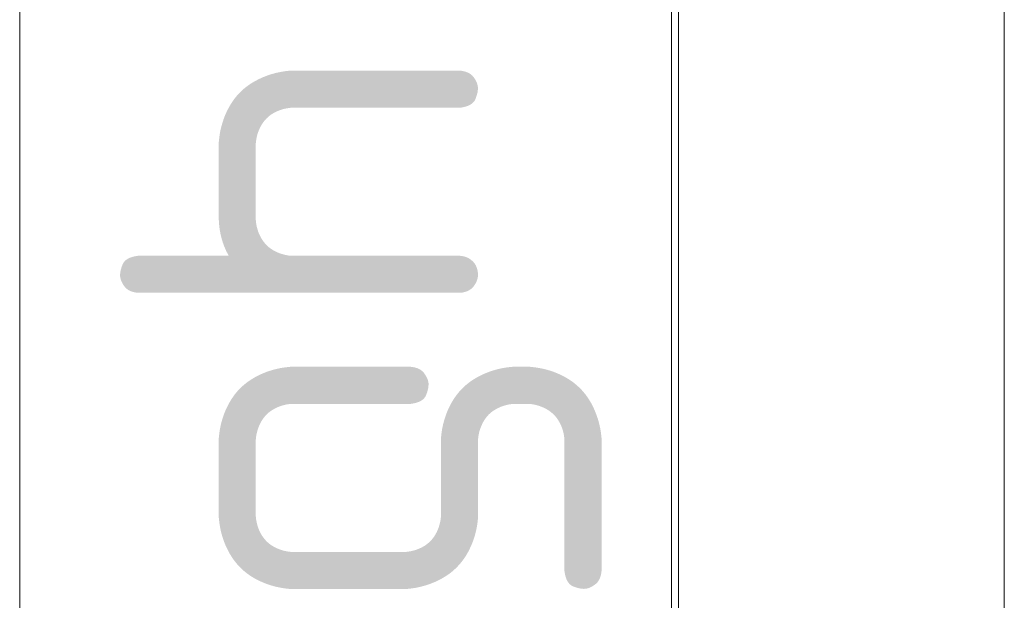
# Model space of a CAD drawing. Header units: millimetres. Extents: x 70 to 998, y -477 to 499.
# Tile 11 of 15: x 584 to 601, y -7 to 3. Entities that reach past the tile are written whole.
import ezdxf

# ---------------------------------------------------------------- set-up
doc = ezdxf.new("R2010")
doc.units = ezdxf.units.MM
doc.header["$LTSCALE"] = 20.32
doc.layers.get('0').update_dxf_attribs({"lineweight": 15})
doc.layers.add('Dimension', color=7, linetype='Continuous', lineweight=5)
doc.layers.add('EBENE_2', color=1, linetype='Continuous', lineweight=15, true_color=0xff0000)

msp = doc.modelspace()

# ---------------------------------------------------------------- hatches: boundary and pattern name
at = {"layer": 'EBENE_2', "linetype": 'Continuous', "lineweight": 0, "transparency": 33554687}
for points in [[(587.317, 0.557), (587.317, 0.538), (587.317, 0.514), (587.317, 0.487), (587.317, 0.455), (587.317, 0.419), (587.317, 0.379), (587.317, 0.335), (587.317, 0.287), (587.317, 0.237), (587.317, 0.187), (587.317, 0.138), (587.317, 0.09), (587.317, 0.043), (587.317, -0.005), (587.317, -0.051), (587.317, -0.097), (587.317, -0.142), (587.317, -0.186), (587.317, -0.23), (587.317, -0.273), (587.317, -0.315), (587.317, -0.357), (587.317, -0.398), (587.317, -0.438), (587.317, -0.476), (587.317, -0.511), (587.317, -0.544), (587.317, -0.573), (587.317, -0.599), (587.317, -0.623), (587.317, -0.644), (587.317, -0.661), (587.317, -0.677), (587.317, -0.691), (587.317, -0.704), (587.317, -0.716), (587.317, -0.726), (587.317, -0.735), (587.317, -0.743), (587.317, -0.75), (587.317, -0.766), (587.322, -0.851), (587.332, -0.933), (587.346, -1.014), (587.365, -1.093), (587.388, -1.17), (587.416, -1.246), (587.448, -1.319), (587.485, -1.391), (587.493, -1.404), (587.469, -1.404), (587.44, -1.404), (587.407, -1.404), (587.368, -1.404), (587.324, -1.404), (587.276, -1.404), (587.222, -1.404), (587.163, -1.404), (587.102, -1.404), (587.042, -1.404), (586.982, -1.404), (586.924, -1.404), (586.866, -1.404), (586.808, -1.404), (586.752, -1.404), (586.696, -1.404), (586.641, -1.404), (586.587, -1.404), (586.534, -1.404), (586.481, -1.404), (586.43, -1.404), (586.379, -1.404), (586.329, -1.404), (586.281, -1.404), (586.234, -1.404), (586.191, -1.404), (586.152, -1.404), (586.116, -1.404), (586.084, -1.404), (586.055, -1.404), (586.03, -1.404), (586.008, -1.404), (585.989, -1.404), (585.972, -1.404), (585.956, -1.404), (585.942, -1.404), (585.929, -1.404), (585.918, -1.404), (585.909, -1.404), (585.901, -1.404), (585.888, -1.404), (585.836, -1.412), (585.79, -1.424), (585.748, -1.438), (585.712, -1.456), (585.681, -1.476), (585.655, -1.5), (585.635, -1.526), (585.619, -1.556), (585.608, -1.586), (585.598, -1.616), (585.59, -1.644), (585.583, -1.671), (585.579, -1.697), (585.576, -1.721), (585.575, -1.745), (585.576, -1.767), (585.579, -1.788), (585.584, -1.81), (585.59, -1.833), (585.599, -1.855), (585.61, -1.878), (585.623, -1.901), (585.638, -1.924), (585.655, -1.948), (585.675, -1.97), (585.697, -1.99), (585.722, -2.008), (585.75, -2.023), (585.78, -2.035), (585.814, -2.045), (585.849, -2.052), (585.888, -2.057), (585.901, -2.057), (585.914, -2.057), (585.931, -2.057), (585.95, -2.057), (585.972, -2.057), (585.996, -2.057), (586.024, -2.057), (586.054, -2.057), (586.086, -2.057), (586.124, -2.057), (586.167, -2.057), (586.216, -2.057), (586.271, -2.057), (586.333, -2.057), (586.4, -2.057), (586.474, -2.057), (586.553, -2.057), (586.637, -2.057), (586.722, -2.057), (586.808, -2.057), (586.896, -2.057), (586.985, -2.057), (587.076, -2.057), (587.169, -2.057), (587.263, -2.057), (587.357, -2.057), (587.45, -2.057), (587.541, -2.057), (587.63, -2.057), (587.718, -2.057), (587.805, -2.057), (587.89, -2.057), (587.973, -2.057), (588.053, -2.057), (588.127, -2.057), (588.194, -2.057), (588.255, -2.057), (588.311, -2.057), (588.36, -2.057), (588.402, -2.057), (588.439, -2.057), (588.472, -2.057), (588.501, -2.057), (588.528, -2.057), (588.553, -2.057), (588.574, -2.057), (588.594, -2.057), (588.61, -2.057), (588.624, -2.057), (588.63, -2.057), (588.637, -2.057), (588.645, -2.057), (588.653, -2.057), (588.661, -2.057), (588.67, -2.057), (588.679, -2.057), (588.688, -2.057), (588.698, -2.057), (588.706, -2.057), (588.713, -2.057), (588.719, -2.057), (588.724, -2.057), (588.728, -2.057), (588.731, -2.057), (588.732, -2.057), (588.747, -2.057), (588.764, -2.057), (588.784, -2.057), (588.807, -2.057), (588.832, -2.057), (588.861, -2.057), (588.892, -2.057), (588.926, -2.057), (588.964, -2.057), (589.005, -2.057), (589.049, -2.057), (589.097, -2.057), (589.148, -2.057), (589.203, -2.057), (589.262, -2.057), (589.324, -2.057), (589.387, -2.057), (589.447, -2.057), (589.506, -2.057), (589.562, -2.057), (589.616, -2.057), (589.669, -2.057), (589.719, -2.057), (589.767, -2.057), (589.815, -2.057), (589.867, -2.057), (589.923, -2.057), (589.981, -2.057), (590.043, -2.057), (590.109, -2.057), (590.177, -2.057), (590.25, -2.057), (590.324, -2.057), (590.4, -2.057), (590.478, -2.057), (590.557, -2.057), (590.637, -2.057), (590.72, -2.057), (590.803, -2.057), (590.889, -2.057), (590.972, -2.057), (591.048, -2.057), (591.118, -2.057), (591.182, -2.057), (591.239, -2.057), (591.29, -2.057), (591.335, -2.057), (591.373, -2.057), (591.407, -2.057), (591.438, -2.057), (591.466, -2.057), (591.491, -2.057), (591.514, -2.057), (591.534, -2.057), (591.551, -2.057), (591.565, -2.057), (591.577, -2.057), (591.616, -2.052), (591.653, -2.044), (591.686, -2.034), (591.717, -2.021), (591.744, -2.006), (591.769, -1.989), (591.792, -1.969), (591.811, -1.947), (591.828, -1.923), (591.843, -1.9), (591.856, -1.877), (591.867, -1.855), (591.875, -1.832), (591.882, -1.81), (591.887, -1.788), (591.889, -1.766), (591.89, -1.745), (591.89, -1.723), (591.889, -1.702), (591.886, -1.682), (591.883, -1.662), (591.878, -1.642), (591.872, -1.622), (591.865, -1.602), (591.857, -1.583), (591.848, -1.565), (591.837, -1.548), (591.824, -1.531), (591.811, -1.514), (591.795, -1.499), (591.779, -1.484), (591.761, -1.469), (591.742, -1.456), (591.722, -1.444), (591.7, -1.434), (591.678, -1.425), (591.655, -1.417), (591.63, -1.412), (591.604, -1.407), (591.577, -1.404), (591.565, -1.404), (591.551, -1.404), (591.534, -1.404), (591.514, -1.404), (591.491, -1.404), (591.465, -1.404), (591.437, -1.404), (591.406, -1.404), (591.372, -1.404), (591.333, -1.404), (591.288, -1.404), (591.237, -1.404), (591.179, -1.404), (591.116, -1.404), (591.045, -1.404), (590.969, -1.404), (590.886, -1.404), (590.799, -1.404), (590.711, -1.404), (590.621, -1.404), (590.53, -1.404), (590.437, -1.404), (590.342, -1.404), (590.246, -1.404), (590.148, -1.404), (590.05, -1.404), (589.954, -1.404), (589.859, -1.404), (589.766, -1.404), (589.674, -1.404), (589.584, -1.404), (589.496, -1.404), (589.409, -1.404), (589.326, -1.404), (589.249, -1.404), (589.179, -1.404), (589.116, -1.404), (589.058, -1.404), (589.007, -1.404), (588.963, -1.404), (588.924, -1.404), (588.891, -1.404), (588.86, -1.404), (588.832, -1.404), (588.806, -1.404), (588.784, -1.404), (588.764, -1.404), (588.747, -1.404), (588.732, -1.404), (588.726, -1.404), (588.719, -1.404), (588.711, -1.404), (588.703, -1.404), (588.695, -1.404), (588.686, -1.404), (588.677, -1.404), (588.668, -1.404), (588.659, -1.404), (588.65, -1.404), (588.643, -1.404), (588.637, -1.404), (588.632, -1.404), (588.628, -1.404), (588.625, -1.404), (588.624, -1.404), (588.624, -1.404), (588.623, -1.404), (588.623, -1.404), (588.623, -1.404), (588.623, -1.404), (588.623, -1.404), (588.623, -1.404), (588.623, -1.404), (588.598, -1.404), (588.556, -1.4), (588.515, -1.393), (588.475, -1.384), (588.435, -1.373), (588.396, -1.361), (588.359, -1.346), (588.322, -1.329), (588.285, -1.31), (588.251, -1.289), (588.218, -1.266), (588.187, -1.241), (588.158, -1.214), (588.132, -1.185), (588.107, -1.154), (588.084, -1.121), (588.063, -1.087), (588.044, -1.051), (588.027, -1.014), (588.012, -0.976), (588, -0.937), (587.989, -0.898), (587.981, -0.858), (587.974, -0.816), (587.97, -0.774), (587.97, -0.75), (587.97, -0.73), (587.97, -0.707), (587.97, -0.679), (587.97, -0.648), (587.97, -0.612), (587.97, -0.572), (587.97, -0.528), (587.97, -0.479), (587.97, -0.429), (587.97, -0.38), (587.97, -0.331), (587.97, -0.283), (587.97, -0.235), (587.97, -0.188), (587.97, -0.142), (587.97, -0.096), (587.97, -0.051), (587.97, -0.006), (587.97, 0.037), (587.97, 0.08), (587.97, 0.123), (587.97, 0.164), (587.97, 0.205), (587.97, 0.245), (587.97, 0.283), (587.97, 0.319), (587.97, 0.351), (587.97, 0.38), (587.97, 0.407), (587.97, 0.43), (587.97, 0.451), (587.97, 0.469), (587.97, 0.484), (587.97, 0.498), (587.97, 0.511), (587.97, 0.523), (587.97, 0.533), (587.97, 0.543), (587.97, 0.551), (587.97, 0.557), (587.97, 0.582), (587.974, 0.624), (587.981, 0.665), (587.99, 0.706), (588, 0.745), (588.013, 0.784), (588.028, 0.822), (588.045, 0.859), (588.064, 0.895), (588.085, 0.93), (588.108, 0.963), (588.133, 0.993), (588.16, 1.022), (588.189, 1.049), (588.219, 1.074), (588.252, 1.097), (588.287, 1.118), (588.323, 1.137), (588.36, 1.154), (588.397, 1.168), (588.436, 1.181), (588.475, 1.192), (588.516, 1.2), (588.557, 1.206), (588.599, 1.211), (588.624, 1.211), (588.638, 1.211), (588.656, 1.211), (588.677, 1.211), (588.701, 1.211), (588.727, 1.211), (588.757, 1.211), (588.789, 1.211), (588.824, 1.211), (588.865, 1.211), (588.911, 1.211), (588.964, 1.211), (589.024, 1.211), (589.09, 1.211), (589.163, 1.211), (589.243, 1.211), (589.329, 1.211), (589.419, 1.211), (589.51, 1.211), (589.604, 1.211), (589.699, 1.211), (589.796, 1.211), (589.894, 1.211), (589.994, 1.211), (590.095, 1.211), (590.197, 1.211), (590.297, 1.211), (590.395, 1.211), (590.492, 1.211), (590.587, 1.211), (590.681, 1.211), (590.773, 1.211), (590.863, 1.211), (590.949, 1.211), (591.028, 1.211), (591.101, 1.211), (591.167, 1.211), (591.227, 1.211), (591.28, 1.211), (591.326, 1.211), (591.366, 1.211), (591.401, 1.211), (591.433, 1.211), (591.462, 1.211), (591.489, 1.211), (591.512, 1.211), (591.533, 1.211), (591.55, 1.211), (591.565, 1.211), (591.577, 1.211), (591.629, 1.219), (591.676, 1.231), (591.717, 1.245), (591.753, 1.263), (591.784, 1.283), (591.81, 1.307), (591.83, 1.333), (591.846, 1.363), (591.857, 1.394), (591.867, 1.423), (591.875, 1.451), (591.882, 1.478), (591.886, 1.504), (591.889, 1.529), (591.89, 1.552), (591.889, 1.574), (591.886, 1.596), (591.881, 1.618), (591.874, 1.64), (591.866, 1.663), (591.855, 1.685), (591.842, 1.708), (591.827, 1.732), (591.81, 1.755), (591.79, 1.778), (591.768, 1.798), (591.743, 1.815), (591.715, 1.83), (591.685, 1.842), (591.652, 1.852), (591.616, 1.86), (591.577, 1.865), (591.565, 1.865), (591.55, 1.865), (591.532, 1.865), (591.512, 1.865), (591.488, 1.865), (591.461, 1.865), (591.432, 1.865), (591.399, 1.865), (591.364, 1.865), (591.325, 1.865), (591.283, 1.865), (591.236, 1.865), (591.187, 1.865), (591.133, 1.865), (591.076, 1.865), (591.015, 1.865), (590.951, 1.865), (590.886, 1.865), (590.823, 1.865), (590.762, 1.865), (590.704, 1.865), (590.647, 1.865), (590.593, 1.865), (590.541, 1.865), (590.491, 1.865), (590.441, 1.865), (590.387, 1.865), (590.329, 1.865), (590.268, 1.865), (590.204, 1.865), (590.136, 1.865), (590.065, 1.865), (589.99, 1.865), (589.912, 1.865), (589.833, 1.865), (589.753, 1.865), (589.671, 1.865), (589.587, 1.865), (589.502, 1.865), (589.415, 1.865), (589.326, 1.865), (589.24, 1.865), (589.16, 1.865), (589.088, 1.865), (589.021, 1.865), (588.962, 1.865), (588.909, 1.865), (588.863, 1.865), (588.823, 1.865), (588.788, 1.865), (588.756, 1.865), (588.727, 1.865), (588.7, 1.865), (588.677, 1.865), (588.656, 1.865), (588.638, 1.865), (588.624, 1.865), (588.574, 1.865), (588.49, 1.856), (588.407, 1.842), (588.327, 1.825), (588.247, 1.804), (588.17, 1.778), (588.094, 1.748), (588.02, 1.714), (587.948, 1.676), (587.878, 1.634), (587.813, 1.588), (587.751, 1.539), (587.694, 1.485), (587.64, 1.427), (587.59, 1.366), (587.545, 1.3), (587.503, 1.231), (587.465, 1.159), (587.431, 1.085), (587.402, 1.01), (587.377, 0.932), (587.355, 0.853), (587.338, 0.773), (587.326, 0.69), (587.317, 0.606)], [(588.624, -3.364), (588.574, -3.364), (588.49, -3.373), (588.407, -3.386), (588.327, -3.403), (588.247, -3.425), (588.17, -3.45), (588.094, -3.48), (588.02, -3.514), (587.948, -3.552), (587.879, -3.594), (587.813, -3.64), (587.751, -3.69), (587.694, -3.744), (587.64, -3.801), (587.59, -3.863), (587.545, -3.928), (587.503, -3.997), (587.465, -4.07), (587.431, -4.143), (587.402, -4.219), (587.377, -4.296), (587.355, -4.375), (587.338, -4.456), (587.326, -4.538), (587.317, -4.622), (587.317, -4.671), (587.317, -4.691), (587.317, -4.714), (587.317, -4.742), (587.317, -4.774), (587.317, -4.81), (587.317, -4.85), (587.317, -4.894), (587.317, -4.943), (587.317, -4.993), (587.317, -5.042), (587.317, -5.091), (587.317, -5.139), (587.317, -5.187), (587.317, -5.234), (587.317, -5.281), (587.317, -5.327), (587.317, -5.372), (587.317, -5.416), (587.317, -5.46), (587.317, -5.503), (587.317, -5.545), (587.317, -5.587), (587.317, -5.627), (587.317, -5.667), (587.317, -5.706), (587.317, -5.741), (587.317, -5.773), (587.317, -5.802), (587.317, -5.829), (587.317, -5.852), (587.317, -5.873), (587.317, -5.891), (587.317, -5.906), (587.317, -5.92), (587.317, -5.933), (587.317, -5.945), (587.317, -5.955), (587.317, -5.964), (587.317, -5.972), (587.317, -5.979), (587.317, -6.028), (587.326, -6.113), (587.339, -6.195), (587.356, -6.276), (587.378, -6.355), (587.403, -6.433), (587.433, -6.508), (587.467, -6.582), (587.505, -6.655), (587.547, -6.724), (587.593, -6.79), (587.643, -6.851), (587.696, -6.909), (587.754, -6.963), (587.815, -7.012), (587.881, -7.058), (587.95, -7.1), (588.022, -7.138), (588.096, -7.171), (588.171, -7.201), (588.248, -7.226), (588.327, -7.247), (588.408, -7.264), (588.49, -7.277), (588.574, -7.286), (588.624, -7.286), (588.634, -7.286), (588.645, -7.286), (588.659, -7.286), (588.675, -7.286), (588.693, -7.286), (588.712, -7.286), (588.734, -7.286), (588.758, -7.286), (588.784, -7.286), (588.815, -7.286), (588.851, -7.286), (588.891, -7.286), (588.935, -7.286), (588.983, -7.286), (589.036, -7.286), (589.094, -7.286), (589.154, -7.286), (589.215, -7.286), (589.277, -7.286), (589.341, -7.286), (589.405, -7.286), (589.471, -7.286), (589.537, -7.286), (589.605, -7.286), (589.673, -7.286), (589.739, -7.286), (589.805, -7.286), (589.869, -7.286), (589.933, -7.286), (589.995, -7.286), (590.056, -7.286), (590.117, -7.286), (590.174, -7.286), (590.227, -7.286), (590.276, -7.286), (590.32, -7.286), (590.359, -7.286), (590.395, -7.286), (590.426, -7.286), (590.452, -7.286), (590.475, -7.286), (590.497, -7.286), (590.516, -7.286), (590.534, -7.286), (590.549, -7.286), (590.563, -7.286), (590.575, -7.286), (590.585, -7.286), (590.634, -7.286), (590.718, -7.277), (590.801, -7.264), (590.882, -7.246), (590.961, -7.225), (591.038, -7.199), (591.114, -7.17), (591.188, -7.136), (591.26, -7.098), (591.33, -7.056), (591.395, -7.01), (591.457, -6.96), (591.514, -6.906), (591.568, -6.849), (591.618, -6.787), (591.664, -6.722), (591.706, -6.653), (591.743, -6.581), (591.777, -6.507), (591.807, -6.431), (591.832, -6.354), (591.853, -6.275), (591.87, -6.195), (591.883, -6.112), (591.892, -6.028), (591.892, -5.979), (591.892, -5.96), (591.892, -5.936), (591.892, -5.909), (591.892, -5.877), (591.892, -5.841), (591.892, -5.801), (591.892, -5.757), (591.892, -5.708), (591.892, -5.658), (591.892, -5.609), (591.892, -5.56), (591.892, -5.512), (591.892, -5.464), (591.892, -5.417), (591.892, -5.371), (591.892, -5.325), (591.892, -5.28), (591.892, -5.235), (591.892, -5.191), (591.892, -5.148), (591.892, -5.106), (591.892, -5.065), (591.892, -5.024), (591.892, -4.984), (591.892, -4.945), (591.892, -4.91), (591.892, -4.878), (591.892, -4.848), (591.892, -4.822), (591.892, -4.798), (591.892, -4.778), (591.892, -4.76), (591.892, -4.744), (591.892, -4.73), (591.892, -4.717), (591.892, -4.705), (591.892, -4.695), (591.892, -4.686), (591.892, -4.678), (591.892, -4.671), (591.892, -4.647), (591.896, -4.605), (591.903, -4.563), (591.911, -4.523), (591.922, -4.483), (591.935, -4.445), (591.95, -4.407), (591.967, -4.37), (591.986, -4.333), (592.007, -4.299), (592.03, -4.266), (592.055, -4.235), (592.081, -4.206), (592.11, -4.179), (592.141, -4.155), (592.174, -4.132), (592.208, -4.111), (592.244, -4.092), (592.281, -4.075), (592.319, -4.06), (592.358, -4.048), (592.397, -4.037), (592.438, -4.028), (592.479, -4.022), (592.521, -4.018), (592.545, -4.018), (592.549, -4.018), (592.554, -4.018), (592.559, -4.018), (592.566, -4.018), (592.575, -4.018), (592.584, -4.018), (592.595, -4.018), (592.606, -4.018), (592.619, -4.018), (592.631, -4.018), (592.643, -4.018), (592.656, -4.018), (592.668, -4.018), (592.68, -4.018), (592.692, -4.018), (592.704, -4.018), (592.716, -4.018), (592.726, -4.018), (592.735, -4.018), (592.743, -4.018), (592.75, -4.018), (592.755, -4.018), (592.76, -4.018), (592.763, -4.018), (592.788, -4.018), (592.83, -4.022), (592.871, -4.029), (592.912, -4.037), (592.951, -4.048), (592.99, -4.061), (593.028, -4.076), (593.065, -4.093), (593.101, -4.112), (593.136, -4.133), (593.169, -4.156), (593.199, -4.181), (593.228, -4.208), (593.255, -4.236), (593.28, -4.267), (593.303, -4.3), (593.324, -4.334), (593.343, -4.371), (593.36, -4.407), (593.374, -4.445), (593.387, -4.484), (593.398, -4.523), (593.406, -4.564), (593.412, -4.605), (593.417, -4.647), (593.417, -4.671), (593.417, -4.683), (593.417, -4.697), (593.417, -4.713), (593.417, -4.731), (593.417, -4.752), (593.417, -4.775), (593.417, -4.8), (593.417, -4.828), (593.417, -4.859), (593.417, -4.896), (593.417, -4.937), (593.417, -4.984), (593.417, -5.035), (593.417, -5.092), (593.417, -5.154), (593.417, -5.221), (593.417, -5.29), (593.417, -5.357), (593.417, -5.424), (593.417, -5.489), (593.417, -5.552), (593.417, -5.615), (593.417, -5.676), (593.417, -5.735), (593.417, -5.793), (593.417, -5.849), (593.417, -5.901), (593.417, -5.951), (593.417, -5.998), (593.417, -6.043), (593.417, -6.085), (593.417, -6.124), (593.417, -6.163), (593.417, -6.203), (593.417, -6.245), (593.417, -6.29), (593.417, -6.335), (593.417, -6.383), (593.417, -6.432), (593.417, -6.483), (593.417, -6.534), (593.417, -6.581), (593.417, -6.626), (593.417, -6.667), (593.417, -6.706), (593.417, -6.742), (593.417, -6.775), (593.417, -6.804), (593.417, -6.831), (593.417, -6.856), (593.417, -6.879), (593.417, -6.9), (593.417, -6.918), (593.417, -6.934), (593.417, -6.948), (593.417, -6.959), (593.417, -6.971), (593.425, -7.023), (593.437, -7.07), (593.451, -7.111), (593.469, -7.147), (593.489, -7.178), (593.513, -7.204), (593.539, -7.224), (593.569, -7.24), (593.6, -7.251), (593.629, -7.261), (593.657, -7.269), (593.684, -7.276), (593.71, -7.28), (593.735, -7.283), (593.758, -7.284), (593.78, -7.283), (593.802, -7.28), (593.824, -7.275), (593.846, -7.269), (593.869, -7.26), (593.891, -7.249), (593.914, -7.236), (593.938, -7.221), (593.961, -7.204), (593.984, -7.184), (594.004, -7.162), (594.021, -7.137), (594.036, -7.109), (594.048, -7.079), (594.058, -7.046), (594.066, -7.01), (594.071, -6.971), (594.071, -6.959), (594.071, -6.948), (594.071, -6.934), (594.071, -6.918), (594.071, -6.899), (594.071, -6.879), (594.071, -6.856), (594.071, -6.831), (594.071, -6.803), (594.071, -6.772), (594.071, -6.736), (594.071, -6.694), (594.071, -6.648), (594.071, -6.596), (594.071, -6.539), (594.071, -6.478), (594.071, -6.411), (594.071, -6.341), (594.071, -6.269), (594.071, -6.197), (594.071, -6.123), (594.071, -6.048), (594.071, -5.971), (594.071, -5.894), (594.071, -5.815), (594.071, -5.735), (594.071, -5.658), (594.071, -5.581), (594.071, -5.506), (594.071, -5.432), (594.071, -5.359), (594.071, -5.288), (594.071, -5.218), (594.071, -5.151), (594.071, -5.089), (594.071, -5.032), (594.071, -4.981), (594.071, -4.934), (594.071, -4.893), (594.071, -4.857), (594.071, -4.826), (594.071, -4.799), (594.071, -4.774), (594.071, -4.751), (594.071, -4.731), (594.071, -4.713), (594.071, -4.697), (594.071, -4.683), (594.071, -4.671), (594.071, -4.622), (594.062, -4.538), (594.049, -4.455), (594.031, -4.374), (594.01, -4.295), (593.984, -4.218), (593.954, -4.142), (593.921, -4.068), (593.883, -3.996), (593.84, -3.926), (593.795, -3.861), (593.745, -3.799), (593.691, -3.741), (593.633, -3.688), (593.572, -3.638), (593.506, -3.592), (593.437, -3.55), (593.365, -3.512), (593.291, -3.479), (593.216, -3.449), (593.138, -3.424), (593.059, -3.403), (592.979, -3.386), (592.896, -3.373), (592.812, -3.364), (592.763, -3.364), (592.76, -3.364), (592.755, -3.364), (592.749, -3.364), (592.742, -3.364), (592.734, -3.364), (592.724, -3.364), (592.714, -3.364), (592.702, -3.364), (592.69, -3.364), (592.677, -3.364), (592.665, -3.364), (592.653, -3.364), (592.641, -3.364), (592.629, -3.364), (592.616, -3.364), (592.604, -3.364), (592.593, -3.364), (592.582, -3.364), (592.573, -3.364), (592.565, -3.364), (592.559, -3.364), (592.553, -3.364), (592.549, -3.364), (592.545, -3.364), (592.496, -3.364), (592.412, -3.373), (592.329, -3.386), (592.248, -3.403), (592.169, -3.425), (592.092, -3.45), (592.016, -3.48), (591.942, -3.514), (591.869, -3.552), (591.8, -3.594), (591.734, -3.64), (591.673, -3.69), (591.615, -3.744), (591.561, -3.801), (591.512, -3.863), (591.466, -3.928), (591.424, -3.998), (591.386, -4.07), (591.352, -4.143), (591.323, -4.219), (591.298, -4.296), (591.276, -4.375), (591.259, -4.456), (591.247, -4.538), (591.238, -4.622), (591.238, -4.671), (591.238, -4.691), (591.238, -4.714), (591.238, -4.742), (591.238, -4.774), (591.238, -4.81), (591.238, -4.85), (591.238, -4.894), (591.238, -4.942), (591.238, -4.992), (591.238, -5.042), (591.238, -5.09), (591.238, -5.139), (591.238, -5.186), (591.238, -5.233), (591.238, -5.28), (591.238, -5.326), (591.238, -5.371), (591.238, -5.415), (591.238, -5.459), (591.238, -5.502), (591.238, -5.544), (591.238, -5.586), (591.238, -5.627), (591.238, -5.667), (591.238, -5.705), (591.238, -5.74), (591.238, -5.773), (591.238, -5.802), (591.238, -5.829), (591.238, -5.852), (591.238, -5.873), (591.238, -5.89), (591.238, -5.906), (591.238, -5.92), (591.238, -5.933), (591.238, -5.945), (591.238, -5.955), (591.238, -5.964), (591.238, -5.972), (591.238, -5.979), (591.238, -6.004), (591.233, -6.046), (591.227, -6.087), (591.218, -6.128), (591.207, -6.167), (591.195, -6.206), (591.18, -6.244), (591.163, -6.281), (591.144, -6.317), (591.123, -6.352), (591.1, -6.384), (591.075, -6.415), (591.048, -6.444), (591.019, -6.471), (590.989, -6.496), (590.956, -6.519), (590.921, -6.54), (590.885, -6.559), (590.848, -6.575), (590.811, -6.59), (590.772, -6.603), (590.733, -6.613), (590.693, -6.622), (590.651, -6.628), (590.609, -6.633), (590.585, -6.633), (590.575, -6.633), (590.563, -6.633), (590.549, -6.633), (590.534, -6.633), (590.516, -6.633), (590.496, -6.633), (590.475, -6.633), (590.451, -6.633), (590.424, -6.633), (590.393, -6.633), (590.358, -6.633), (590.318, -6.633), (590.274, -6.633), (590.225, -6.633), (590.172, -6.633), (590.115, -6.633), (590.055, -6.633), (589.994, -6.633), (589.931, -6.633), (589.868, -6.633), (589.804, -6.633), (589.738, -6.633), (589.671, -6.633), (589.604, -6.633), (589.536, -6.633), (589.469, -6.633), (589.404, -6.633), (589.339, -6.633), (589.276, -6.633), (589.213, -6.633), (589.152, -6.633), (589.092, -6.633), (589.035, -6.633), (588.982, -6.633), (588.933, -6.633), (588.889, -6.633), (588.849, -6.633), (588.814, -6.633), (588.783, -6.633), (588.756, -6.633), (588.733, -6.633), (588.712, -6.633), (588.692, -6.633), (588.675, -6.633), (588.659, -6.633), (588.645, -6.633), (588.634, -6.633), (588.624, -6.633), (588.599, -6.633), (588.557, -6.628), (588.516, -6.622), (588.475, -6.613), (588.435, -6.602), (588.397, -6.589), (588.359, -6.575), (588.322, -6.558), (588.286, -6.539), (588.251, -6.518), (588.218, -6.495), (588.187, -6.47), (588.158, -6.443), (588.132, -6.414), (588.107, -6.383), (588.084, -6.351), (588.063, -6.316), (588.044, -6.28), (588.027, -6.243), (588.012, -6.205), (588, -6.167), (587.989, -6.127), (587.981, -6.087), (587.974, -6.046), (587.97, -6.004), (587.97, -5.979), (587.97, -5.96), (587.97, -5.936), (587.97, -5.909), (587.97, -5.877), (587.97, -5.841), (587.97, -5.801), (587.97, -5.757), (587.97, -5.708), (587.97, -5.658), (587.97, -5.609), (587.97, -5.56), (587.97, -5.512), (587.97, -5.464), (587.97, -5.417), (587.97, -5.371), (587.97, -5.325), (587.97, -5.28), (587.97, -5.235), (587.97, -5.191), (587.97, -5.148), (587.97, -5.106), (587.97, -5.065), (587.97, -5.024), (587.97, -4.984), (587.97, -4.945), (587.97, -4.91), (587.97, -4.878), (587.97, -4.848), (587.97, -4.822), (587.97, -4.798), (587.97, -4.778), (587.97, -4.76), (587.97, -4.744), (587.97, -4.73), (587.97, -4.717), (587.97, -4.705), (587.97, -4.695), (587.97, -4.686), (587.97, -4.678), (587.97, -4.671), (587.97, -4.647), (587.974, -4.605), (587.981, -4.563), (587.99, -4.523), (588, -4.483), (588.013, -4.445), (588.028, -4.407), (588.045, -4.37), (588.064, -4.333), (588.085, -4.299), (588.108, -4.266), (588.133, -4.235), (588.16, -4.206), (588.189, -4.179), (588.219, -4.155), (588.252, -4.132), (588.287, -4.111), (588.323, -4.092), (588.36, -4.075), (588.397, -4.06), (588.436, -4.048), (588.475, -4.037), (588.516, -4.028), (588.557, -4.022), (588.599, -4.018), (588.624, -4.018), (588.634, -4.018), (588.647, -4.018), (588.661, -4.018), (588.678, -4.018), (588.697, -4.018), (588.717, -4.018), (588.74, -4.018), (588.765, -4.018), (588.794, -4.018), (588.827, -4.018), (588.864, -4.018), (588.906, -4.018), (588.953, -4.018), (589.004, -4.018), (589.06, -4.018), (589.121, -4.018), (589.184, -4.018), (589.249, -4.018), (589.315, -4.018), (589.382, -4.018), (589.45, -4.018), (589.519, -4.018), (589.589, -4.018), (589.661, -4.018), (589.732, -4.018), (589.803, -4.018), (589.872, -4.018), (589.94, -4.018), (590.007, -4.018), (590.072, -4.018), (590.137, -4.018), (590.2, -4.018), (590.261, -4.018), (590.317, -4.018), (590.368, -4.018), (590.414, -4.018), (590.456, -4.018), (590.493, -4.018), (590.526, -4.018), (590.554, -4.018), (590.578, -4.018), (590.601, -4.018), (590.621, -4.018), (590.64, -4.018), (590.656, -4.018), (590.671, -4.018), (590.683, -4.018), (590.694, -4.018), (590.706, -4.018), (590.758, -4.009), (590.804, -3.998), (590.846, -3.983), (590.882, -3.966), (590.913, -3.945), (590.938, -3.922), (590.959, -3.895), (590.974, -3.866), (590.986, -3.835), (590.996, -3.806), (591.004, -3.777), (591.01, -3.75), (591.015, -3.725), (591.017, -3.7), (591.018, -3.677), (591.018, -3.654), (591.015, -3.633), (591.01, -3.611), (591.003, -3.588), (590.994, -3.566), (590.983, -3.543), (590.97, -3.52), (590.955, -3.497), (590.938, -3.473), (590.919, -3.451), (590.896, -3.431), (590.872, -3.414), (590.844, -3.399), (590.814, -3.386), (590.78, -3.376), (590.745, -3.369), (590.706, -3.364), (590.694, -3.364), (590.694, -3.364), (590.694, -3.364), (590.694, -3.364), (590.694, -3.364), (590.694, -3.364), (590.694, -3.364), (590.694, -3.365), (590.694, -3.365), (590.694, -3.365), (590.694, -3.365), (590.694, -3.364), (590.694, -3.364), (590.694, -3.364), (590.694, -3.364), (590.694, -3.364), (590.694, -3.364), (590.683, -3.364), (590.671, -3.364), (590.656, -3.364), (590.64, -3.364), (590.621, -3.364), (590.6, -3.364), (590.577, -3.364), (590.552, -3.364), (590.524, -3.364), (590.491, -3.364), (590.454, -3.364), (590.412, -3.364), (590.365, -3.364), (590.314, -3.364), (590.258, -3.364), (590.198, -3.364), (590.134, -3.364), (590.07, -3.364), (590.004, -3.364), (589.937, -3.364), (589.869, -3.364), (589.8, -3.364), (589.729, -3.364), (589.658, -3.364), (589.586, -3.364), (589.516, -3.364), (589.447, -3.364), (589.379, -3.364), (589.312, -3.364), (589.246, -3.364), (589.181, -3.364), (589.118, -3.364), (589.057, -3.364), (589.001, -3.364), (588.95, -3.364), (588.904, -3.364), (588.862, -3.364), (588.824, -3.364), (588.792, -3.364), (588.764, -3.364), (588.739, -3.364), (588.717, -3.364), (588.696, -3.364), (588.678, -3.364), (588.661, -3.364), (588.647, -3.364), (588.634, -3.364)]]:
    msp.add_hatch(color=7, dxfattribs=at).paths.add_polyline_path(points)

# ---------------------------------------------------------------- linework, layer by layer
at = {"color": 7, "linetype": 'Continuous', "lineweight": 18, "transparency": 33554687}
for p, q in [((601.179, -73.984), (601.179, 215.364)), ((595.429, -73.984), (595.429, 188.095))]:
    msp.add_line(p, q, dxfattribs=at)
at = {"layer": 'Dimension', "color": 7, "linetype": 'Continuous', "lineweight": 5, "transparency": 33554687, "flags": 128}
msp.add_lwpolyline([(584.303, 22.887), (594.803, 22.887, -0.198912), (595.157, 22.74, -0.198912), (595.303, 22.387), (595.303, -40.113, -0.414214), (594.803, -40.613), (584.303, -40.613, -0.198912), (583.95, -40.467, -0.198912), (583.803, -40.113), (583.803, 22.387, -0.414214), (584.303, 22.887)], format="xyb", close=True, dxfattribs=at)

doc.saveas('drawing.dxf')
